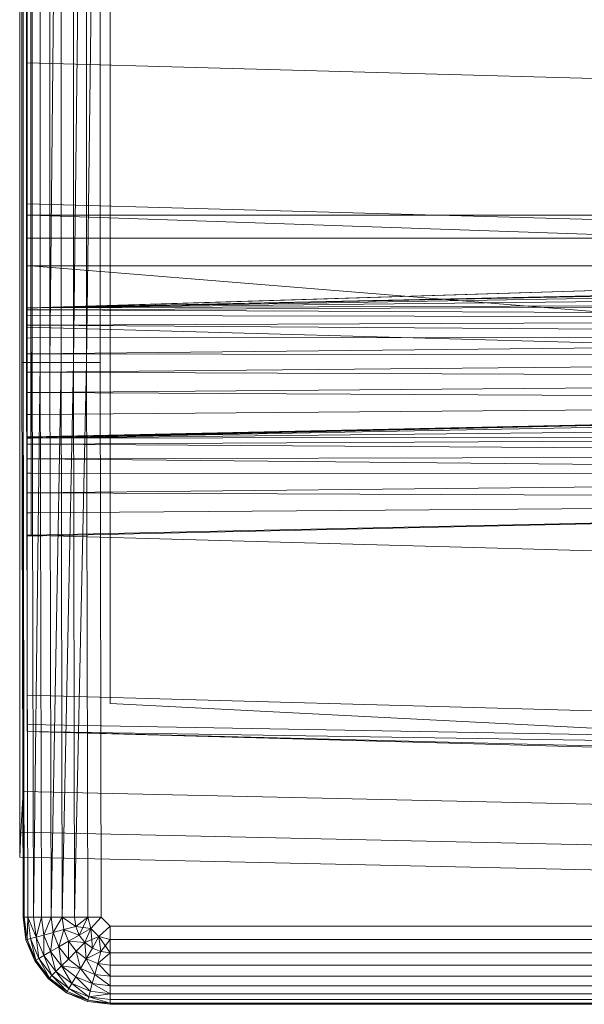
# Model space of a CAD drawing. Header units: metres. Extents: x 397.7 to 427.5, y 12.6 to 28.4.
# Tile 62 of 124: x 407.5527 to 407.6477, y 26.1113 to 26.277. Entities that reach past the tile are written whole.
import ezdxf

# ---------------------------------------------------------------- set-up
doc = ezdxf.new("R2010")
doc.units = ezdxf.units.M
doc.layers.add('A-DETL-____-MBND', color=7, linetype='Continuous', lineweight=18)

# ---------------------------------------------------------------- blocks, each defined once
blk = doc.blocks.new('Family - Inodor P5-151873-08_CLI_AIRE_P5')
at = {"layer": 'A-DETL-____-MBND', "color": 253, "true_color": 0xaaaaaa}
for p, q in [((0.00056, 0.01465), (0.00056, 0.38826)), ((0.00056, 0.01465), (0.00056, 0.38826)), ((0, 0.36417), (0, 0.03582)), ((0, 0.03582), (0, 0.36417)), ((0.00056, 0.36417), (0.00056, 0.03582)), ((0.00056, 0.03582), (0.00056, 0.36417)), ((0.01521, 0.35403), (0.01521, 0.05064)), ((0.01521, 0.35403), (0.01521, 0.05064)), ((0.00036, 0.10805), (0.00036, 0.29485)), ((0.00036, 0.10805), (0.00036, 0.29485)), ((0.00056, 0.10805), (0.00056, 0.29485)), ((0.00056, 0.29485), (0.00056, 0.10805)), ((0.00056, 0.10805), (0.00056, 0.29485)), ((0.00116, 0.10805), (0.00116, 0.29485)), ((0.00116, 0.29485), (0.00116, 0.10805)), ((0.00116, 0.10805), (0.00116, 0.29485)), ((0.00213, 0.10805), (0.00213, 0.29485)), ((0.00213, 0.29485), (0.00213, 0.10805)), ((0.00213, 0.10805), (0.00213, 0.29485)), ((0.00345, 0.10805), (0.00345, 0.29485)), ((0.00345, 0.29485), (0.00345, 0.10805)), ((0.00345, 0.10805), (0.00345, 0.29485)), ((0.00508, 0.10805), (0.00508, 0.29485)), ((0.00508, 0.29485), (0.00508, 0.10805)), ((0.00696, 0.29485), (0.00508, 0.10805)), ((0.00508, 0.10805), (0.00508, 0.29485)), ((0.00508, 0.10805), (0.00696, 0.29485)), ((0.00696, 0.10805), (0.00696, 0.29485)), ((0.00696, 0.10805), (0.00696, 0.29485)), ((0.00696, 0.10805), (0.00696, 0.29485)), ((0.00904, 0.10805), (0.00904, 0.29485)), ((0.00904, 0.29485), (0.00904, 0.10805)), ((0.01126, 0.29485), (0.00904, 0.10805)), ((0.00904, 0.10805), (0.00904, 0.29485)), ((0.00904, 0.10805), (0.01126, 0.29485)), ((0.01126, 0.10805), (0.01126, 0.29485)), ((0.01354, 0.29485), (0.01126, 0.10805)), ((0.01126, 0.10805), (0.01126, 0.29485)), ((0.01126, 0.10805), (0.01126, 0.29485)), ((0.01126, 0.10805), (0.01354, 0.29485)), ((0.01354, 0.10805), (0.01354, 0.29485)), ((0.01354, 0.29485), (0.01354, 0.10805)), ((0.01354, 0.10805), (0.01354, 0.29485)), ((0.00127, 0.11722), (0.00127, 0.28262)), ((0.00127, 0.13284), (0.00127, 0.26701)), ((0.00127, 0.267), (0.00127, 0.13339)), ((0.00186, 0.26697), (0.00186, 0.13288)), ((0.00186, 0.13288), (0.00186, 0.26697)), ((0.00186, 0.13288), (0.00186, 0.26697)), ((0.00186, 0.13288), (0.00186, 0.26697)), ((0.00127, 0.15852), (0.00127, 0.18393)), ((0.51095, 0.14444), (0.00127, 0.15852)), ((0.00127, 0.13475), (0.00127, 0.15852)), ((0.51095, 0.12067), (0.00127, 0.13475)), ((0.00127, 0.11399), (0.00127, 0.13475)), ((0.52327, 0.1334), (0.00127, 0.11723)), ((0.00127, 0.13339), (0.00127, 0.13285)), ((0.00186, 0.13288), (0.00127, 0.13285)), ((0.00186, 0.13288), (0.00127, 0.13285)), ((0.00186, 0.13288), (0.00127, 0.13284)), ((0.00186, 0.13288), (0.00127, 0.13284)), ((0.00127, 0.13285), (0.00127, 0.12897)), ((0.00127, 0.13284), (0.00127, 0.11728)), ((0.00186, 0.13288), (0.28176, 0.13288)), ((0.28176, 0.13288), (0.00186, 0.13288)), ((0.00186, 0.12899), (0.00186, 0.13288)), ((0.00186, 0.13288), (0.00186, 0.12899)), ((0.28176, 0.13288), (0.00186, 0.13288)), ((0.28176, 0.13288), (0.00186, 0.13288)), ((0.28176, 0.12326), (0.00186, 0.13288)), ((0.00186, 0.13288), (0.00187, 0.11726)), ((0.28176, 0.12326), (0.00186, 0.13288)), ((0.00187, 0.11726), (0.00186, 0.13288)), ((0.00187, 0.11726), (0.52327, 0.1334)), ((0.00187, 0.11726), (0.52327, 0.1334)), ((0.00187, 0.11726), (0.51154, 0.13288)), ((0.00187, 0.11726), (0.51154, 0.13288)), ((0.00186, 0.12899), (0.00127, 0.12897)), ((0.00186, 0.12899), (0.00127, 0.12897)), ((0.00127, 0.12897), (0.00127, 0.12431)), ((0.00186, 0.12899), (0.28176, 0.12899)), ((0.28176, 0.12899), (0.00186, 0.12899)), ((0.00186, 0.12431), (0.00186, 0.12899)), ((0.00186, 0.12899), (0.00186, 0.12431)), ((0.00186, 0.12431), (0.00127, 0.12431)), ((0.00127, 0.12431), (0.00186, 0.12431)), ((0.00127, 0.12431), (0.00127, 0.1243)), ((0.00186, 0.12431), (0.00127, 0.1243)), ((0.00127, 0.1243), (0.00186, 0.12431)), ((0.00186, 0.12431), (0.00127, 0.12428)), ((0.00186, 0.12431), (0.00127, 0.12428)), ((0.00127, 0.1243), (0.00127, 0.12428)), ((0.00127, 0.12428), (0.00127, 0.09539)), ((0.00186, 0.12431), (0.28176, 0.12431)), ((0.28176, 0.12431), (0.00186, 0.12431)), ((0.28175, 0.10165), (0.00186, 0.12431)), ((0.00186, 0.12431), (0.00192, 0.09531)), ((0.28175, 0.10165), (0.00186, 0.12431)), ((0.00192, 0.09531), (0.00186, 0.12431)), ((0.00187, 0.11726), (0.28176, 0.12326)), ((0.00187, 0.11726), (0.28176, 0.12326)), ((0.28176, 0.12326), (0.00187, 0.11726)), ((0.00187, 0.11726), (0.28176, 0.12326)), ((0.28176, 0.12295), (0.00187, 0.11726)), ((0.00187, 0.11726), (0.28176, 0.12295)), ((0.28176, 0.12197), (0.00187, 0.11726)), ((0.00187, 0.11726), (0.28176, 0.12197)), ((0.28176, 0.12037), (0.00187, 0.11726)), ((0.00187, 0.11726), (0.28176, 0.12037)), ((0.28176, 0.11819), (0.00187, 0.11726)), ((0.00187, 0.11694), (0.28176, 0.11819)), ((0.00187, 0.11726), (0.28176, 0.11819)), ((0.00187, 0.11694), (0.28176, 0.11819)), ((0.00187, 0.11726), (0.00127, 0.11728)), ((0.00127, 0.11728), (0.00187, 0.11726)), ((0.00127, 0.11728), (0.00127, 0.11723)), ((0.00127, 0.11722), (0.00187, 0.11726)), ((0.00187, 0.11726), (0.00127, 0.11722)), ((0.00187, 0.11726), (0.00127, 0.11723)), ((0.00187, 0.11726), (0.00127, 0.11723)), ((0.00127, 0.11722), (0.00127, 0.11691)), ((0.00187, 0.11694), (0.00127, 0.11691)), ((0.00187, 0.11694), (0.00127, 0.11691)), ((0.00127, 0.11691), (0.00127, 0.11594)), ((0.00187, 0.11694), (0.00187, 0.11726)), ((0.00187, 0.11726), (0.00187, 0.11694)), ((0.28176, 0.11552), (0.00187, 0.11694)), ((0.28176, 0.11552), (0.00187, 0.11694)), ((0.00187, 0.11596), (0.00187, 0.11694)), ((0.00187, 0.11694), (0.00187, 0.11596)), ((0.00187, 0.11596), (0.00127, 0.11594)), ((0.00187, 0.11596), (0.00127, 0.11594)), ((0.00127, 0.11594), (0.00127, 0.11434)), ((0.28176, 0.11552), (0.00187, 0.11596)), ((0.28176, 0.11552), (0.00187, 0.11596)), ((0.00187, 0.11436), (0.00187, 0.11596)), ((0.00187, 0.11596), (0.00187, 0.11436)), ((0.28176, 0.11552), (0.00187, 0.11436)), ((0.00187, 0.11436), (0.28176, 0.11552)), ((0.00187, 0.11436), (0.00127, 0.11434)), ((0.00187, 0.11436), (0.00127, 0.11434)), ((0.00127, 0.11434), (0.00127, 0.11218)), ((0.51095, 0.09991), (0.00127, 0.11399)), ((0.00127, 0.07896), (0.00127, 0.11399)), ((0.28176, 0.11242), (0.00187, 0.11436)), ((0.28176, 0.11242), (0.00187, 0.11436)), ((0.00187, 0.11219), (0.00187, 0.11436)), ((0.00187, 0.11436), (0.00187, 0.11219)), ((0.00187, 0.11219), (0.00127, 0.11218)), ((0.00187, 0.11219), (0.00127, 0.11218)), ((0.00127, 0.11218), (0.00127, 0.10951)), ((0.28176, 0.11242), (0.00187, 0.11219)), ((0.00187, 0.10951), (0.28176, 0.11242)), ((0.00187, 0.11219), (0.28176, 0.11242)), ((0.00187, 0.10951), (0.28176, 0.11242)), ((0.00187, 0.10951), (0.00187, 0.11219)), ((0.00187, 0.11219), (0.00187, 0.10951)), ((0.00187, 0.10951), (0.00127, 0.10951)), ((0.00127, 0.10951), (0.00187, 0.10951)), ((0.00187, 0.10951), (0.00127, 0.10951)), ((0.00187, 0.10951), (0.00127, 0.10951)), ((0.00127, 0.10951), (0.00127, 0.10642)), ((0.28176, 0.10898), (0.00187, 0.10951)), ((0.28176, 0.10898), (0.00187, 0.10951)), ((0.00187, 0.10641), (0.00187, 0.10951)), ((0.00187, 0.10951), (0.00187, 0.10641)), ((0.00056, 0.10805), (0.00036, 0.10805)), ((0.00056, 0.01465), (0.00036, 0.10805)), ((0.00036, 0.10805), (0.00056, 0.10805)), ((0.00056, 0.10805), (0.00036, 0.10805)), ((0.00056, 0.01465), (0.00036, 0.10805)), ((0.00116, 0.10805), (0.00056, 0.10805)), ((0.00076, 0.01465), (0.00056, 0.10805)), ((0.00056, 0.10805), (0.00116, 0.10805)), ((0.00056, 0.10805), (0.00056, 0.01465)), ((0.00116, 0.10805), (0.00056, 0.10805)), ((0.00076, 0.01465), (0.00056, 0.10805)), ((0.00076, 0.01465), (0.00056, 0.10805)), ((0.00056, 0.01465), (0.00056, 0.10805)), ((0.00213, 0.10805), (0.00116, 0.10805)), ((0.00136, 0.01465), (0.00116, 0.10805)), ((0.00116, 0.10805), (0.00213, 0.10805)), ((0.00116, 0.10805), (0.00136, 0.01465)), ((0.00213, 0.10805), (0.00116, 0.10805)), ((0.00136, 0.01465), (0.00116, 0.10805)), ((0.28176, 0.10898), (0.00187, 0.10641)), ((0.00187, 0.10641), (0.28176, 0.10898)), ((0.00345, 0.10805), (0.00213, 0.10805)), ((0.00233, 0.01465), (0.00213, 0.10805)), ((0.00213, 0.10805), (0.00345, 0.10805)), ((0.00213, 0.10805), (0.00233, 0.01465)), ((0.00345, 0.10805), (0.00213, 0.10805)), ((0.00233, 0.01465), (0.00213, 0.10805)), ((0.00345, 0.10805), (0.00233, 0.01465)), ((0.00233, 0.01465), (0.00345, 0.10805)), ((0.00365, 0.01465), (0.00345, 0.10805)), ((0.00345, 0.10805), (0.00508, 0.10805)), ((0.00508, 0.10805), (0.00345, 0.10805)), ((0.00365, 0.01465), (0.00345, 0.10805)), ((0.00365, 0.01465), (0.00345, 0.10805)), ((0.00528, 0.01465), (0.00508, 0.10805)), ((0.00696, 0.10805), (0.00508, 0.10805)), ((0.00508, 0.10805), (0.00528, 0.01465)), ((0.00696, 0.10805), (0.00508, 0.10805)), ((0.00528, 0.01465), (0.00508, 0.10805)), ((0.00696, 0.10805), (0.00528, 0.01465)), ((0.00528, 0.01465), (0.00696, 0.10805)), ((0.00716, 0.01465), (0.00696, 0.10805)), ((0.00696, 0.10805), (0.00904, 0.10805)), ((0.00904, 0.10805), (0.00696, 0.10805)), ((0.00716, 0.01465), (0.00696, 0.10805)), ((0.00716, 0.01465), (0.00696, 0.10805)), ((0.00904, 0.10805), (0.00716, 0.01465)), ((0.00716, 0.01465), (0.00904, 0.10805)), ((0.00924, 0.01465), (0.00904, 0.10805)), ((0.01126, 0.10805), (0.00904, 0.10805)), ((0.01126, 0.10805), (0.00904, 0.10805)), ((0.00924, 0.01465), (0.00904, 0.10805)), ((0.00924, 0.01465), (0.00904, 0.10805)), ((0.01126, 0.10805), (0.00924, 0.01465)), ((0.00924, 0.01465), (0.01126, 0.10805)), ((0.01146, 0.01465), (0.01126, 0.10805)), ((0.01354, 0.10805), (0.01126, 0.10805)), ((0.01354, 0.10805), (0.01126, 0.10805)), ((0.01146, 0.01465), (0.01126, 0.10805)), ((0.01146, 0.01465), (0.01126, 0.10805)), ((0.01374, 0.01465), (0.01354, 0.10805)), ((0.01354, 0.10805), (0.01374, 0.01465)), ((0.01354, 0.10805), (0.01374, 0.01465)), ((0.00187, 0.10641), (0.00127, 0.10642)), ((0.00127, 0.10642), (0.00187, 0.10641)), ((0.00127, 0.10642), (0.00127, 0.10642)), ((0.00187, 0.10641), (0.00127, 0.10642)), ((0.00127, 0.10642), (0.00187, 0.10641)), ((0.00127, 0.10642), (0.00127, 0.10641)), ((0.00187, 0.10641), (0.00127, 0.10641)), ((0.00187, 0.10641), (0.00127, 0.10641)), ((0.00127, 0.10641), (0.00127, 0.10299)), ((0.28176, 0.10533), (0.00187, 0.10641)), ((0.00187, 0.10641), (0.00187, 0.10298)), ((0.28176, 0.10533), (0.00187, 0.10641)), ((0.00187, 0.10298), (0.00187, 0.10641)), ((0.28176, 0.10533), (0.00187, 0.10298)), ((0.00187, 0.10298), (0.28176, 0.10533)), ((0.00187, 0.10298), (0.00127, 0.10299)), ((0.00127, 0.10299), (0.00187, 0.10298)), ((0.00127, 0.10299), (0.00127, 0.10298)), ((0.00187, 0.10298), (0.00127, 0.10298)), ((0.00127, 0.10298), (0.00187, 0.10298)), ((0.00127, 0.10298), (0.00127, 0.10297)), ((0.00187, 0.10298), (0.00127, 0.10297)), ((0.00187, 0.10298), (0.00127, 0.10297)), ((0.00127, 0.10297), (0.00127, 0.09933)), ((0.28176, 0.10156), (0.00187, 0.10298)), ((0.28176, 0.10156), (0.00187, 0.10298)), ((0.00187, 0.09932), (0.00187, 0.10298)), ((0.00187, 0.10298), (0.00187, 0.09932)), ((0.28176, 0.10156), (0.00127, 0.09542)), ((0.28176, 0.10156), (0.00187, 0.09932)), ((0.00187, 0.09555), (0.28176, 0.10156)), ((0.00187, 0.09932), (0.28176, 0.10156)), ((0.00187, 0.09555), (0.28176, 0.10156)), ((0.28175, 0.10165), (0.00192, 0.09531)), ((0.00192, 0.09531), (0.28175, 0.10165)), ((0.28181, 0.10065), (0.00192, 0.09531)), ((0.00192, 0.09531), (0.28181, 0.10065)), ((0.00187, 0.09932), (0.00127, 0.09933)), ((0.00127, 0.09933), (0.00187, 0.09932)), ((0.00127, 0.09933), (0.00127, 0.09932)), ((0.00187, 0.09932), (0.00127, 0.09932)), ((0.00187, 0.09932), (0.00127, 0.09932)), ((0.00127, 0.09932), (0.00127, 0.09556)), ((0.00187, 0.09555), (0.00187, 0.09932)), ((0.00187, 0.09932), (0.00187, 0.09555)), ((0.28181, 0.0982), (0.00192, 0.09531)), ((0.00192, 0.09531), (0.28181, 0.0982)), ((0.00187, 0.09555), (0.00127, 0.09556)), ((0.00127, 0.09556), (0.00187, 0.09555)), ((0.00127, 0.09556), (0.00127, 0.09555)), ((0.00187, 0.09555), (0.00127, 0.09552)), ((0.00187, 0.09555), (0.00127, 0.09555)), ((0.00127, 0.09555), (0.00187, 0.09555)), ((0.00127, 0.09555), (0.00127, 0.09553)), ((0.00187, 0.09555), (0.00127, 0.09553)), ((0.00127, 0.09553), (0.00187, 0.09555)), ((0.00187, 0.09555), (0.00127, 0.09552)), ((0.00127, 0.09553), (0.00127, 0.09552)), ((0.00127, 0.09552), (0.00127, 0.09542)), ((0.00192, 0.09531), (0.00127, 0.09539)), ((0.00127, 0.09539), (0.00192, 0.09531)), ((0.00127, 0.09539), (0.00127, 0.09528)), ((0.00192, 0.09531), (0.00127, 0.09528)), ((0.00192, 0.09531), (0.00127, 0.09528)), ((0.00127, 0.09528), (0.00127, 0.09428)), ((0.28181, 0.09576), (0.00192, 0.09531)), ((0.00192, 0.09431), (0.28181, 0.09576)), ((0.00192, 0.09531), (0.28181, 0.09576)), ((0.00192, 0.09431), (0.28181, 0.09576)), ((0.00192, 0.09431), (0.00192, 0.09531)), ((0.00192, 0.09531), (0.00192, 0.09431)), ((0.00192, 0.09431), (0.00127, 0.09428)), ((0.00192, 0.09431), (0.00127, 0.09428)), ((0.00127, 0.09428), (0.00127, 0.09183)), ((0.28181, 0.09248), (0.00192, 0.09431)), ((0.28181, 0.09248), (0.00192, 0.09431)), ((0.00192, 0.09185), (0.00192, 0.09431)), ((0.00192, 0.09431), (0.00192, 0.09185)), ((0.00192, 0.09185), (0.00127, 0.09183)), ((0.00192, 0.09185), (0.00127, 0.09183)), ((0.00127, 0.09183), (0.00127, 0.08941)), ((0.28181, 0.09248), (0.00192, 0.09185)), ((0.00192, 0.09185), (0.28181, 0.09248)), ((0.28181, 0.08906), (0.00192, 0.09185)), ((0.28181, 0.08906), (0.00192, 0.09185)), ((0.00192, 0.08942), (0.00192, 0.09185)), ((0.00192, 0.09185), (0.00192, 0.08942)), ((0.00192, 0.08942), (0.00127, 0.08941)), ((0.00192, 0.08942), (0.00127, 0.08941)), ((0.00127, 0.08941), (0.00127, 0.08614)), ((0.28181, 0.08906), (0.00192, 0.08942)), ((0.28181, 0.08906), (0.00192, 0.08942)), ((0.00192, 0.08614), (0.00192, 0.08942)), ((0.00192, 0.08942), (0.00192, 0.08614)), ((0.28181, 0.08906), (0.00192, 0.08614)), ((0.00192, 0.08614), (0.28181, 0.08906)), ((0.00192, 0.08614), (0.00127, 0.08614)), ((0.00127, 0.08614), (0.00192, 0.08614)), ((0.00127, 0.08614), (0.00127, 0.08614)), ((0.00192, 0.08614), (0.00127, 0.08614)), ((0.00192, 0.08614), (0.00127, 0.08614)), ((0.00127, 0.08614), (0.00127, 0.08273)), ((0.28181, 0.08497), (0.00127, 0.07882)), ((0.28181, 0.08497), (0.00192, 0.08614)), ((0.00192, 0.08614), (0.00192, 0.08272)), ((0.28181, 0.08497), (0.00192, 0.08614)), ((0.00192, 0.08272), (0.00192, 0.08614)), ((0.28181, 0.08497), (0.00192, 0.08272)), ((0.00192, 0.07896), (0.28181, 0.08497)), ((0.00192, 0.08272), (0.28181, 0.08497)), ((0.00192, 0.07896), (0.28181, 0.08497)), ((0.00192, 0.08272), (0.00127, 0.08273)), ((0.00127, 0.08273), (0.00192, 0.08272)), ((0.00127, 0.08273), (0.00127, 0.08272)), ((0.00192, 0.08272), (0.00127, 0.08272)), ((0.00127, 0.08272), (0.00192, 0.08272)), ((0.00127, 0.08272), (0.00127, 0.08271)), ((0.00192, 0.08272), (0.00127, 0.08271)), ((0.00192, 0.08272), (0.00127, 0.08271)), ((0.00127, 0.08271), (0.00127, 0.07897)), ((0.00192, 0.07896), (0.00192, 0.08272)), ((0.00192, 0.08272), (0.00192, 0.07896)), ((0.00192, 0.07896), (0.00127, 0.07897)), ((0.00127, 0.07897), (0.00192, 0.07896)), ((0.00127, 0.07897), (0.00127, 0.07896)), ((0.51095, 0.06488), (0.00127, 0.07896)), ((0.00127, 0.05207), (0.00127, 0.07896)), ((0.00192, 0.07896), (0.00127, 0.07894)), ((0.00192, 0.07896), (0.00127, 0.07896)), ((0.00127, 0.07896), (0.00192, 0.07896)), ((0.00127, 0.07896), (0.00127, 0.07894)), ((0.00192, 0.07896), (0.00127, 0.07894)), ((0.00127, 0.07894), (0.00192, 0.07896)), ((0.00192, 0.07896), (0.00127, 0.07894)), ((0.00127, 0.07894), (0.00127, 0.07882)), ((0.00127, 0.07894), (0.00127, 0.07894)), ((0.51095, 0.03799), (0.00127, 0.05207)), ((0.00127, 0.04712), (0.00127, 0.05207)), ((0.01521, 0.05064), (0.15161, 0.0437)), ((0.17966, 0.04228), (0.01521, 0.05064)), ((0.51095, 0.03799), (0.00127, 0.04712)), ((0.00127, 0.04594), (0.00127, 0.04712)), ((0.51095, 0.03799), (0.00127, 0.04594)), ((0.51095, 0.03305), (0.00127, 0.04594)), ((0.51095, 0.03186), (0.00127, 0.04594)), ((0, 0.03582), (0, 0.02899)), ((0, 0.02899), (0, 0.03582)), ((0.00056, 0.03582), (0.00022, 0.02899)), ((0.00022, 0.02899), (0.00056, 0.03582)), ((0.00056, 0.03582), (0.31998, 0.0287)), ((0.00056, 0.03582), (0.31998, 0.0287)), ((0.00022, 0.02899), (0, 0.02477)), ((0, 0.02477), (0.00022, 0.02899)), ((0, 0.02899), (0, 0.02477)), ((0, 0.02477), (0, 0.02899)), ((0.00022, 0.02899), (0.31971, 0.02187)), ((0.00022, 0.02899), (0.31971, 0.02187)), ((0, 0.02477), (0.31954, 0.01764)), ((0, 0.02477), (0.31954, 0.01764)), ((0.00106, 0.01086), (0.00056, 0.01465)), ((0.00106, 0.01086), (0.00056, 0.01465)), ((0.00076, 0.01465), (0.00056, 0.01465)), ((0.00106, 0.01086), (0.00056, 0.01465)), ((0.00076, 0.01465), (0.00056, 0.01465)), ((0.00076, 0.01465), (0.00056, 0.01465)), ((0.00106, 0.01086), (0.00056, 0.01465)), ((0.00136, 0.01465), (0.00076, 0.01465)), ((0.00126, 0.01091), (0.00076, 0.01465)), ((0.00076, 0.01465), (0.00136, 0.01465)), ((0.00076, 0.01465), (0.00106, 0.01086)), ((0.00136, 0.01465), (0.00076, 0.01465)), ((0.00126, 0.01091), (0.00076, 0.01465)), ((0.00126, 0.01091), (0.00076, 0.01465)), ((0.00106, 0.01086), (0.00076, 0.01465)), ((0.00136, 0.01465), (0.00126, 0.01091)), ((0.00126, 0.01091), (0.00136, 0.01465)), ((0.00233, 0.01465), (0.00136, 0.01465)), ((0.00183, 0.01106), (0.00136, 0.01465)), ((0.00136, 0.01465), (0.00233, 0.01465)), ((0.00233, 0.01465), (0.00136, 0.01465)), ((0.00277, 0.01132), (0.00136, 0.01465)), ((0.00277, 0.01132), (0.00136, 0.01465)), ((0.00183, 0.01106), (0.00136, 0.01465)), ((0.00183, 0.01106), (0.00136, 0.01465)), ((0.00365, 0.01465), (0.00233, 0.01465)), ((0.00233, 0.01465), (0.00277, 0.01132)), ((0.00365, 0.01465), (0.00233, 0.01465)), ((0.00233, 0.01465), (0.00277, 0.01132)), ((0.00365, 0.01465), (0.00233, 0.01465)), ((0.00277, 0.01132), (0.00233, 0.01465)), ((0.00365, 0.01465), (0.00277, 0.01132)), ((0.00277, 0.01132), (0.00365, 0.01465)), ((0.00528, 0.01465), (0.00365, 0.01465)), ((0.00405, 0.01166), (0.00365, 0.01465)), ((0.00365, 0.01465), (0.00528, 0.01465)), ((0.00528, 0.01465), (0.00365, 0.01465)), ((0.00405, 0.01166), (0.00365, 0.01465)), ((0.00405, 0.01166), (0.00365, 0.01465)), ((0.00528, 0.01465), (0.00405, 0.01166)), ((0.00405, 0.01166), (0.00528, 0.01465)), ((0.00716, 0.01465), (0.00528, 0.01465)), ((0.00562, 0.01208), (0.00528, 0.01465)), ((0.00716, 0.01465), (0.00528, 0.01465)), ((0.00716, 0.01465), (0.00528, 0.01465)), ((0.00562, 0.01208), (0.00528, 0.01465)), ((0.00562, 0.01208), (0.00528, 0.01465)), ((0.00716, 0.01465), (0.00562, 0.01208)), ((0.00562, 0.01208), (0.00716, 0.01465)), ((0.00924, 0.01465), (0.00716, 0.01465)), ((0.00744, 0.01257), (0.00716, 0.01465)), ((0.00924, 0.01465), (0.00716, 0.01465)), ((0.00924, 0.01465), (0.00716, 0.01465)), ((0.00945, 0.01311), (0.00716, 0.01465)), ((0.00945, 0.01311), (0.00716, 0.01465)), ((0.00744, 0.01257), (0.00716, 0.01465)), ((0.00744, 0.01257), (0.00716, 0.01465)), ((0.01146, 0.01465), (0.00924, 0.01465)), ((0.00924, 0.01465), (0.00945, 0.01311)), ((0.01146, 0.01465), (0.00924, 0.01465)), ((0.00924, 0.01465), (0.00945, 0.01311)), ((0.01146, 0.01465), (0.00924, 0.01465)), ((0.00945, 0.01311), (0.00924, 0.01465)), ((0.01146, 0.01465), (0.00945, 0.01311)), ((0.01146, 0.01465), (0.00945, 0.01311)), ((0.00945, 0.01311), (0.01146, 0.01465)), ((0.01004, 0.01167), (0.01146, 0.01465)), ((0.01004, 0.01167), (0.01146, 0.01465)), ((0.01374, 0.01465), (0.01146, 0.01465)), ((0.01196, 0.01277), (0.01146, 0.01465)), ((0.01146, 0.01465), (0.01374, 0.01465)), ((0.01196, 0.01277), (0.01146, 0.01465)), ((0.01146, 0.01465), (0.01374, 0.01465)), ((0.01196, 0.01277), (0.01146, 0.01465)), ((0.01374, 0.01465), (0.01196, 0.01277)), ((0.01196, 0.01277), (0.01374, 0.01465)), ((0.01196, 0.01277), (0.01374, 0.01465)), ((0.01521, 0.01318), (0.01374, 0.01465)), ((0.01374, 0.01465), (0.01521, 0.01318)), ((0.01521, 0.01318), (0.01374, 0.01465)), ((0.00405, 0.01166), (0.00277, 0.01132)), ((0.00405, 0.01166), (0.00277, 0.01132)), ((0.00277, 0.01132), (0.00405, 0.01166)), ((0.00562, 0.01208), (0.00405, 0.01166)), ((0.00562, 0.01208), (0.00405, 0.01166)), ((0.00405, 0.01166), (0.00562, 0.01208)), ((0.0052, 0.00887), (0.00405, 0.01166)), ((0.0052, 0.00887), (0.00405, 0.01166)), ((0.00406, 0.00821), (0.00405, 0.01166)), ((0.0052, 0.00887), (0.00405, 0.01166)), ((0.00406, 0.00821), (0.00405, 0.01166)), ((0.0052, 0.00887), (0.00562, 0.01208)), ((0.0052, 0.00887), (0.00562, 0.01208)), ((0.00744, 0.01257), (0.00562, 0.01208)), ((0.00744, 0.01257), (0.00562, 0.01208)), ((0.00562, 0.01208), (0.00744, 0.01257)), ((0.00661, 0.00968), (0.00562, 0.01208)), ((0.00661, 0.00968), (0.00562, 0.01208)), ((0.00661, 0.00968), (0.00562, 0.01208)), ((0.00661, 0.00968), (0.00744, 0.01257)), ((0.00661, 0.00968), (0.00744, 0.01257)), ((0.00945, 0.01311), (0.00744, 0.01257)), ((0.00945, 0.01311), (0.00744, 0.01257)), ((0.00744, 0.01257), (0.00945, 0.01311)), ((0.00824, 0.01062), (0.00744, 0.01257)), ((0.01004, 0.01167), (0.00744, 0.01257)), ((0.01004, 0.01167), (0.00744, 0.01257)), ((0.00824, 0.01062), (0.00744, 0.01257)), ((0.00824, 0.01062), (0.00744, 0.01257)), ((0.01004, 0.01167), (0.00824, 0.01062)), ((0.01004, 0.01167), (0.00824, 0.01062)), ((0.00824, 0.01062), (0.01004, 0.01167)), ((0.01196, 0.01277), (0.00945, 0.01311)), ((0.01004, 0.01167), (0.00945, 0.01311)), ((0.01004, 0.01167), (0.00945, 0.01311)), ((0.01004, 0.01167), (0.00945, 0.01311)), ((0.01196, 0.01277), (0.01004, 0.01167)), ((0.01196, 0.01277), (0.01004, 0.01167)), ((0.01004, 0.01167), (0.01196, 0.01277)), ((0.01099, 0.01043), (0.01004, 0.01167)), ((0.01099, 0.01043), (0.01004, 0.01167)), ((0.01099, 0.01043), (0.01004, 0.01167)), ((0.01196, 0.01277), (0.01099, 0.01043)), ((0.01099, 0.01043), (0.01196, 0.01277)), ((0.01099, 0.01043), (0.01196, 0.01277)), ((0.01334, 0.0114), (0.01196, 0.01277)), ((0.01196, 0.01277), (0.01334, 0.0114)), ((0.01334, 0.0114), (0.01196, 0.01277)), ((0.01223, 0.00948), (0.01196, 0.01277)), ((0.01223, 0.00948), (0.01196, 0.01277)), ((0.01521, 0.01318), (0.01334, 0.0114)), ((0.01521, 0.01318), (0.01334, 0.0114)), ((0.01334, 0.0114), (0.01521, 0.01318)), ((0.15024, 0.01318), (0.01521, 0.01318)), ((0.01521, 0.0109), (0.01521, 0.01318)), ((0.01521, 0.01318), (0.15024, 0.01318)), ((0.15024, 0.01318), (0.01521, 0.01318)), ((0.01521, 0.0109), (0.01521, 0.01318)), ((0.01521, 0.0109), (0.01521, 0.01318)), ((0.00126, 0.01091), (0.00106, 0.01086)), ((0.00126, 0.01091), (0.00106, 0.01086)), ((0.00106, 0.01086), (0.00126, 0.01091)), ((0.00253, 0.00733), (0.00106, 0.01086)), ((0.00253, 0.00733), (0.00106, 0.01086)), ((0.00253, 0.00733), (0.00106, 0.01086)), ((0.00253, 0.00733), (0.00106, 0.01086)), ((0.00183, 0.01106), (0.00126, 0.01091)), ((0.00183, 0.01106), (0.00126, 0.01091)), ((0.00126, 0.01091), (0.00183, 0.01106)), ((0.0027, 0.00743), (0.00126, 0.01091)), ((0.0027, 0.00743), (0.00126, 0.01091)), ((0.00253, 0.00733), (0.00126, 0.01091)), ((0.0027, 0.00743), (0.00126, 0.01091)), ((0.00253, 0.00733), (0.00126, 0.01091)), ((0.00277, 0.01132), (0.00183, 0.01106)), ((0.00277, 0.01132), (0.00183, 0.01106)), ((0.00183, 0.01106), (0.00277, 0.01132)), ((0.00322, 0.00772), (0.00183, 0.01106)), ((0.00322, 0.00772), (0.00183, 0.01106)), ((0.0027, 0.00743), (0.00183, 0.01106)), ((0.00322, 0.00772), (0.00183, 0.01106)), ((0.0027, 0.00743), (0.00183, 0.01106)), ((0.00406, 0.00821), (0.00277, 0.01132)), ((0.00406, 0.00821), (0.00277, 0.01132)), ((0.00322, 0.00772), (0.00277, 0.01132)), ((0.00406, 0.00821), (0.00277, 0.01132)), ((0.00322, 0.00772), (0.00277, 0.01132)), ((0.00824, 0.01062), (0.00661, 0.00968)), ((0.00824, 0.01062), (0.00661, 0.00968)), ((0.00661, 0.00968), (0.00824, 0.01062)), ((0.00819, 0.00763), (0.00824, 0.01062)), ((0.00819, 0.00763), (0.00824, 0.01062)), ((0.00952, 0.00896), (0.00824, 0.01062)), ((0.01099, 0.01043), (0.00824, 0.01062)), ((0.01099, 0.01043), (0.00824, 0.01062)), ((0.00952, 0.00896), (0.00824, 0.01062)), ((0.00952, 0.00896), (0.00824, 0.01062)), ((0.01099, 0.01043), (0.00952, 0.00896)), ((0.01099, 0.01043), (0.00952, 0.00896)), ((0.00952, 0.00896), (0.01099, 0.01043)), ((0.01334, 0.0114), (0.01099, 0.01043)), ((0.01223, 0.00948), (0.01099, 0.01043)), ((0.01223, 0.00948), (0.01099, 0.01043)), ((0.01223, 0.00948), (0.01099, 0.01043)), ((0.01119, 0.00768), (0.01099, 0.01043)), ((0.01119, 0.00768), (0.01099, 0.01043)), ((0.01334, 0.0114), (0.01223, 0.00948)), ((0.01334, 0.0114), (0.01223, 0.00948)), ((0.01223, 0.00948), (0.01334, 0.0114)), ((0.01521, 0.0109), (0.01334, 0.0114)), ((0.01367, 0.00888), (0.01334, 0.0114)), ((0.01521, 0.0109), (0.01334, 0.0114)), ((0.01367, 0.00888), (0.01334, 0.0114)), ((0.01521, 0.0109), (0.01334, 0.0114)), ((0.01521, 0.00868), (0.01334, 0.0114)), ((0.01521, 0.00868), (0.01334, 0.0114)), ((0.01367, 0.00888), (0.01334, 0.0114)), ((0.01521, 0.0109), (0.01367, 0.00888)), ((0.15024, 0.0109), (0.01521, 0.0109)), ((0.01521, 0.00868), (0.01521, 0.0109)), ((0.01521, 0.0109), (0.15024, 0.0109)), ((0.01521, 0.0109), (0.01521, 0.00868)), ((0.15024, 0.0109), (0.01521, 0.0109)), ((0.01521, 0.00868), (0.01521, 0.0109)), ((0.0052, 0.00887), (0.00406, 0.00821)), ((0.0052, 0.00887), (0.00406, 0.00821)), ((0.00406, 0.00821), (0.0052, 0.00887)), ((0.00661, 0.00968), (0.0052, 0.00887)), ((0.00661, 0.00968), (0.0052, 0.00887)), ((0.0052, 0.00887), (0.00661, 0.00968)), ((0.00704, 0.00648), (0.0052, 0.00887)), ((0.00704, 0.00648), (0.0052, 0.00887)), ((0.00611, 0.00554), (0.0052, 0.00887)), ((0.00704, 0.00648), (0.0052, 0.00887)), ((0.00611, 0.00554), (0.0052, 0.00887)), ((0.00819, 0.00763), (0.00661, 0.00968)), ((0.00819, 0.00763), (0.00661, 0.00968)), ((0.00704, 0.00648), (0.00661, 0.00968)), ((0.00819, 0.00763), (0.00661, 0.00968)), ((0.00704, 0.00648), (0.00661, 0.00968)), ((0.00952, 0.00896), (0.00819, 0.00763)), ((0.00952, 0.00896), (0.00819, 0.00763)), ((0.00819, 0.00763), (0.00952, 0.00896)), ((0.01119, 0.00768), (0.00952, 0.00896)), ((0.01119, 0.00768), (0.00952, 0.00896)), ((0.01119, 0.00768), (0.00952, 0.00896)), ((0.01025, 0.00605), (0.00952, 0.00896)), ((0.01025, 0.00605), (0.00952, 0.00896)), ((0.01223, 0.00948), (0.01119, 0.00768)), ((0.01223, 0.00948), (0.01119, 0.00768)), ((0.01119, 0.00768), (0.01223, 0.00948)), ((0.01367, 0.00888), (0.01119, 0.00768)), ((0.01119, 0.00768), (0.01367, 0.00888)), ((0.01367, 0.00888), (0.01223, 0.00948)), ((0.01367, 0.00888), (0.01223, 0.00948)), ((0.01367, 0.00888), (0.01223, 0.00948)), ((0.01313, 0.00687), (0.01367, 0.00888)), ((0.01313, 0.00687), (0.01367, 0.00888)), ((0.01313, 0.00687), (0.01367, 0.00888)), ((0.01521, 0.00868), (0.01313, 0.00687)), ((0.01313, 0.00687), (0.01521, 0.00868)), ((0.01521, 0.00868), (0.01367, 0.00888)), ((0.01521, 0.00868), (0.01367, 0.00888)), ((0.01521, 0.00868), (0.01367, 0.00888)), ((0.15024, 0.00868), (0.01521, 0.00868)), ((0.01521, 0.0066), (0.01521, 0.00868)), ((0.01521, 0.00868), (0.15024, 0.00868)), ((0.15024, 0.00868), (0.01521, 0.00868)), ((0.01521, 0.0066), (0.01521, 0.00868)), ((0.01521, 0.0066), (0.01521, 0.00868)), ((0.0027, 0.00743), (0.00253, 0.00733)), ((0.0027, 0.00743), (0.00253, 0.00733)), ((0.00253, 0.00733), (0.0027, 0.00743)), ((0.00485, 0.00429), (0.00253, 0.00733)), ((0.00485, 0.00429), (0.00253, 0.00733)), ((0.00485, 0.00429), (0.00253, 0.00733)), ((0.00485, 0.00429), (0.00253, 0.00733)), ((0.00322, 0.00772), (0.0027, 0.00743)), ((0.00322, 0.00772), (0.0027, 0.00743)), ((0.0027, 0.00743), (0.00322, 0.00772)), ((0.005, 0.00443), (0.0027, 0.00743)), ((0.005, 0.00443), (0.0027, 0.00743)), ((0.00485, 0.00429), (0.0027, 0.00743)), ((0.005, 0.00443), (0.0027, 0.00743)), ((0.00485, 0.00429), (0.0027, 0.00743)), ((0.00406, 0.00821), (0.00322, 0.00772)), ((0.00406, 0.00821), (0.00322, 0.00772)), ((0.00322, 0.00772), (0.00406, 0.00821)), ((0.00542, 0.00485), (0.00322, 0.00772)), ((0.00542, 0.00485), (0.00322, 0.00772)), ((0.005, 0.00443), (0.00322, 0.00772)), ((0.00542, 0.00485), (0.00322, 0.00772)), ((0.005, 0.00443), (0.00322, 0.00772)), ((0.00611, 0.00554), (0.00406, 0.00821)), ((0.00611, 0.00554), (0.00406, 0.00821)), ((0.00542, 0.00485), (0.00406, 0.00821)), ((0.00611, 0.00554), (0.00406, 0.00821)), ((0.00542, 0.00485), (0.00406, 0.00821)), ((0.00819, 0.00763), (0.00704, 0.00648)), ((0.00819, 0.00763), (0.00704, 0.00648)), ((0.00704, 0.00648), (0.00819, 0.00763)), ((0.01025, 0.00605), (0.00819, 0.00763)), ((0.01025, 0.00605), (0.00819, 0.00763)), ((0.01025, 0.00605), (0.00819, 0.00763)), ((0.01119, 0.00768), (0.01025, 0.00605)), ((0.01119, 0.00768), (0.01025, 0.00605)), ((0.01025, 0.00605), (0.01119, 0.00768)), ((0.01313, 0.00687), (0.01119, 0.00768)), ((0.01313, 0.00687), (0.01119, 0.00768)), ((0.01313, 0.00687), (0.01119, 0.00768)), ((0.01264, 0.00505), (0.01119, 0.00768)), ((0.01264, 0.00505), (0.01119, 0.00768)), ((0.01313, 0.00687), (0.01264, 0.00505)), ((0.01313, 0.00687), (0.01264, 0.00505)), ((0.01264, 0.00505), (0.01313, 0.00687)), ((0.01521, 0.0066), (0.01313, 0.00687)), ((0.01521, 0.0066), (0.01313, 0.00687)), ((0.01521, 0.0066), (0.01313, 0.00687)), ((0.01521, 0.00472), (0.01313, 0.00687)), ((0.01521, 0.00472), (0.01313, 0.00687)), ((0.00611, 0.00554), (0.00542, 0.00485)), ((0.00611, 0.00554), (0.00542, 0.00485)), ((0.00542, 0.00485), (0.00611, 0.00554)), ((0.00704, 0.00648), (0.00611, 0.00554)), ((0.00704, 0.00648), (0.00611, 0.00554)), ((0.00611, 0.00554), (0.00704, 0.00648)), ((0.00877, 0.0035), (0.00611, 0.00554)), ((0.00877, 0.0035), (0.00611, 0.00554)), ((0.00829, 0.00265), (0.00611, 0.00554)), ((0.00877, 0.0035), (0.00611, 0.00554)), ((0.00829, 0.00265), (0.00611, 0.00554)), ((0.00943, 0.00464), (0.00704, 0.00648)), ((0.01025, 0.00605), (0.00704, 0.00648)), ((0.01025, 0.00605), (0.00704, 0.00648)), ((0.00943, 0.00464), (0.00704, 0.00648)), ((0.00877, 0.0035), (0.00704, 0.00648)), ((0.00943, 0.00464), (0.00704, 0.00648)), ((0.00877, 0.0035), (0.00704, 0.00648)), ((0.01025, 0.00605), (0.00943, 0.00464)), ((0.01025, 0.00605), (0.00943, 0.00464)), ((0.00943, 0.00464), (0.01025, 0.00605)), ((0.01264, 0.00505), (0.01025, 0.00605)), ((0.01264, 0.00505), (0.01025, 0.00605)), ((0.01264, 0.00505), (0.01025, 0.00605)), ((0.01222, 0.00348), (0.01025, 0.00605)), ((0.01222, 0.00348), (0.01025, 0.00605)), ((0.01264, 0.00505), (0.01222, 0.00348)), ((0.01264, 0.00505), (0.01222, 0.00348)), ((0.01222, 0.00348), (0.01264, 0.00505)), ((0.01521, 0.00472), (0.01264, 0.00505)), ((0.01521, 0.00472), (0.01264, 0.00505)), ((0.01521, 0.00472), (0.01264, 0.00505)), ((0.01521, 0.00309), (0.01264, 0.00505)), ((0.01521, 0.00309), (0.01264, 0.00505)), ((0.15024, 0.0066), (0.01521, 0.0066)), ((0.01521, 0.0066), (0.01521, 0.00472)), ((0.01521, 0.0066), (0.15024, 0.0066)), ((0.01521, 0.0066), (0.01521, 0.00472)), ((0.15024, 0.0066), (0.01521, 0.0066)), ((0.01521, 0.00472), (0.01521, 0.0066)), ((0.005, 0.00443), (0.00485, 0.00429)), ((0.005, 0.00443), (0.00485, 0.00429)), ((0.00485, 0.00429), (0.005, 0.00443)), ((0.00789, 0.00196), (0.00485, 0.00429)), ((0.00789, 0.00196), (0.00485, 0.00429)), ((0.00789, 0.00196), (0.00485, 0.00429)), ((0.00799, 0.00214), (0.00485, 0.00429)), ((0.00799, 0.00214), (0.00485, 0.00429)), ((0.00789, 0.00196), (0.00485, 0.00429)), ((0.00542, 0.00485), (0.005, 0.00443)), ((0.00542, 0.00485), (0.005, 0.00443)), ((0.005, 0.00443), (0.00542, 0.00485)), ((0.00799, 0.00214), (0.005, 0.00443)), ((0.00799, 0.00214), (0.005, 0.00443)), ((0.00799, 0.00214), (0.005, 0.00443)), ((0.00829, 0.00265), (0.00542, 0.00485)), ((0.00829, 0.00265), (0.00542, 0.00485)), ((0.00799, 0.00214), (0.00542, 0.00485)), ((0.00829, 0.00265), (0.00542, 0.00485)), ((0.00799, 0.00214), (0.00542, 0.00485)), ((0.00877, 0.0035), (0.00829, 0.00265)), ((0.00877, 0.0035), (0.00829, 0.00265)), ((0.00829, 0.00265), (0.00877, 0.0035)), ((0.00943, 0.00464), (0.00877, 0.0035)), ((0.00943, 0.00464), (0.00877, 0.0035)), ((0.00877, 0.0035), (0.00943, 0.00464)), ((0.01188, 0.00221), (0.00877, 0.0035)), ((0.01188, 0.00221), (0.00877, 0.0035)), ((0.01163, 0.00127), (0.00877, 0.0035)), ((0.01188, 0.00221), (0.00877, 0.0035)), ((0.01163, 0.00127), (0.00877, 0.0035)), ((0.01222, 0.00348), (0.00943, 0.00464)), ((0.01222, 0.00348), (0.00943, 0.00464)), ((0.01188, 0.00221), (0.00943, 0.00464)), ((0.01222, 0.00348), (0.00943, 0.00464)), ((0.01188, 0.00221), (0.00943, 0.00464)), ((0.01222, 0.00348), (0.01188, 0.00221)), ((0.01222, 0.00348), (0.01188, 0.00221)), ((0.01188, 0.00221), (0.01222, 0.00348)), ((0.01521, 0.00309), (0.01222, 0.00348)), ((0.01521, 0.00309), (0.01222, 0.00348)), ((0.01521, 0.00309), (0.01222, 0.00348)), ((0.01521, 0.00177), (0.01222, 0.00348)), ((0.01521, 0.00177), (0.01222, 0.00348)), ((0.15024, 0.00472), (0.01521, 0.00472)), ((0.01521, 0.00472), (0.01521, 0.00309)), ((0.01521, 0.00472), (0.15024, 0.00472)), ((0.01521, 0.00472), (0.01521, 0.00309)), ((0.15024, 0.00472), (0.01521, 0.00472)), ((0.01521, 0.00309), (0.01521, 0.00472)), ((0.00799, 0.00214), (0.00789, 0.00196)), ((0.00799, 0.00214), (0.00789, 0.00196)), ((0.00789, 0.00196), (0.00799, 0.00214)), ((0.01142, 0.0005), (0.00789, 0.00196)), ((0.01142, 0.0005), (0.00789, 0.00196)), ((0.01142, 0.0005), (0.00789, 0.00196)), ((0.01147, 0.00069), (0.00789, 0.00196)), ((0.01147, 0.00069), (0.00789, 0.00196)), ((0.01142, 0.0005), (0.00789, 0.00196)), ((0.00829, 0.00265), (0.00799, 0.00214)), ((0.00829, 0.00265), (0.00799, 0.00214)), ((0.00799, 0.00214), (0.00829, 0.00265)), ((0.01147, 0.00069), (0.00799, 0.00214)), ((0.01147, 0.00069), (0.00799, 0.00214)), ((0.01147, 0.00069), (0.00799, 0.00214)), ((0.01163, 0.00127), (0.00829, 0.00265)), ((0.01163, 0.00127), (0.00829, 0.00265)), ((0.01147, 0.00069), (0.00829, 0.00265)), ((0.01163, 0.00127), (0.00829, 0.00265)), ((0.01147, 0.00069), (0.00829, 0.00265)), ((0.01188, 0.00221), (0.01163, 0.00127)), ((0.01188, 0.00221), (0.01163, 0.00127)), ((0.01163, 0.00127), (0.01188, 0.00221)), ((0.01521, 0.00177), (0.01163, 0.00127)), ((0.01163, 0.00127), (0.01521, 0.00177)), ((0.01521, 0.00177), (0.01188, 0.00221)), ((0.01521, 0.00177), (0.01188, 0.00221)), ((0.01521, 0.00177), (0.01188, 0.00221)), ((0.15024, 0.00309), (0.01521, 0.00309)), ((0.01521, 0.00309), (0.01521, 0.00177)), ((0.01521, 0.00309), (0.15024, 0.00309)), ((0.01521, 0.00309), (0.01521, 0.00177)), ((0.15024, 0.00309), (0.01521, 0.00309)), ((0.01521, 0.00177), (0.01521, 0.00309)), ((0.15024, 0.00177), (0.01521, 0.00177)), ((0.01521, 0.0008), (0.01521, 0.00177)), ((0.01521, 0.00177), (0.15024, 0.00177)), ((0.15024, 0.00177), (0.01521, 0.00177)), ((0.01521, 0.0008), (0.01521, 0.00177)), ((0.01521, 0.0008), (0.01521, 0.00177)), ((0.01147, 0.00069), (0.01142, 0.0005)), ((0.01147, 0.00069), (0.01142, 0.0005)), ((0.01142, 0.0005), (0.01147, 0.00069)), ((0.01521, 0), (0.01142, 0.0005)), ((0.01521, 0), (0.01142, 0.0005)), ((0.01521, 0), (0.01142, 0.0005)), ((0.01521, 0), (0.01142, 0.0005)), ((0.01163, 0.00127), (0.01147, 0.00069)), ((0.01163, 0.00127), (0.01147, 0.00069)), ((0.01147, 0.00069), (0.01163, 0.00127)), ((0.01521, 0.0002), (0.01147, 0.00069)), ((0.01521, 0.0002), (0.01147, 0.00069)), ((0.01521, 0), (0.01147, 0.00069)), ((0.01521, 0.0002), (0.01147, 0.00069)), ((0.01521, 0), (0.01147, 0.00069)), ((0.01521, 0.0008), (0.01163, 0.00127)), ((0.01521, 0.0008), (0.01163, 0.00127)), ((0.01521, 0.0008), (0.01163, 0.00127)), ((0.01521, 0.0002), (0.01163, 0.00127)), ((0.01521, 0.0002), (0.01163, 0.00127)), ((0.15024, 0.0008), (0.01521, 0.0008)), ((0.01521, 0.0008), (0.01521, 0.0002)), ((0.01521, 0.0008), (0.15024, 0.0008)), ((0.01521, 0.0008), (0.01521, 0.0002)), ((0.15024, 0.0008), (0.01521, 0.0008)), ((0.01521, 0.0002), (0.01521, 0.0008)), ((0.15024, 0.0002), (0.01521, 0.0002)), ((0.01521, 0.0002), (0.01521, 0)), ((0.01521, 0.0002), (0.15024, 0.0002)), ((0.01521, 0.0002), (0.01521, 0)), ((0.15024, 0.0002), (0.01521, 0.0002)), ((0.01521, 0), (0.01521, 0.0002)), ((0.15024, 0), (0.01521, 0)), ((0.15024, 0), (0.01521, 0)), ((0.15024, 0), (0.01521, 0)), ((0.01521, 0), (0.15024, 0))]:
    blk.add_line(p, q, dxfattribs=at)
blk = doc.blocks.new('LONDR55-XX_ZZ-ARQ-CAA-M3D-Londres55_ifc-1-08_CLI_AIRE_P5')
at = {"layer": 'A-DETL-____-MBND', "color": 253, "lineweight": 18, "true_color": 0xaaaaaa}
blk.add_blockref('Family - Inodor P5-151873-08_CLI_AIRE_P5', (407.55268, 26.11126), dxfattribs=at)

msp = doc.modelspace()

# ---------------------------------------------------------------- block references
at = {"lineweight": 5}
msp.add_blockref('LONDR55-XX_ZZ-ARQ-CAA-M3D-Londres55_ifc-1-08_CLI_AIRE_P5', (0, 0), dxfattribs=at)

doc.saveas('drawing.dxf')
